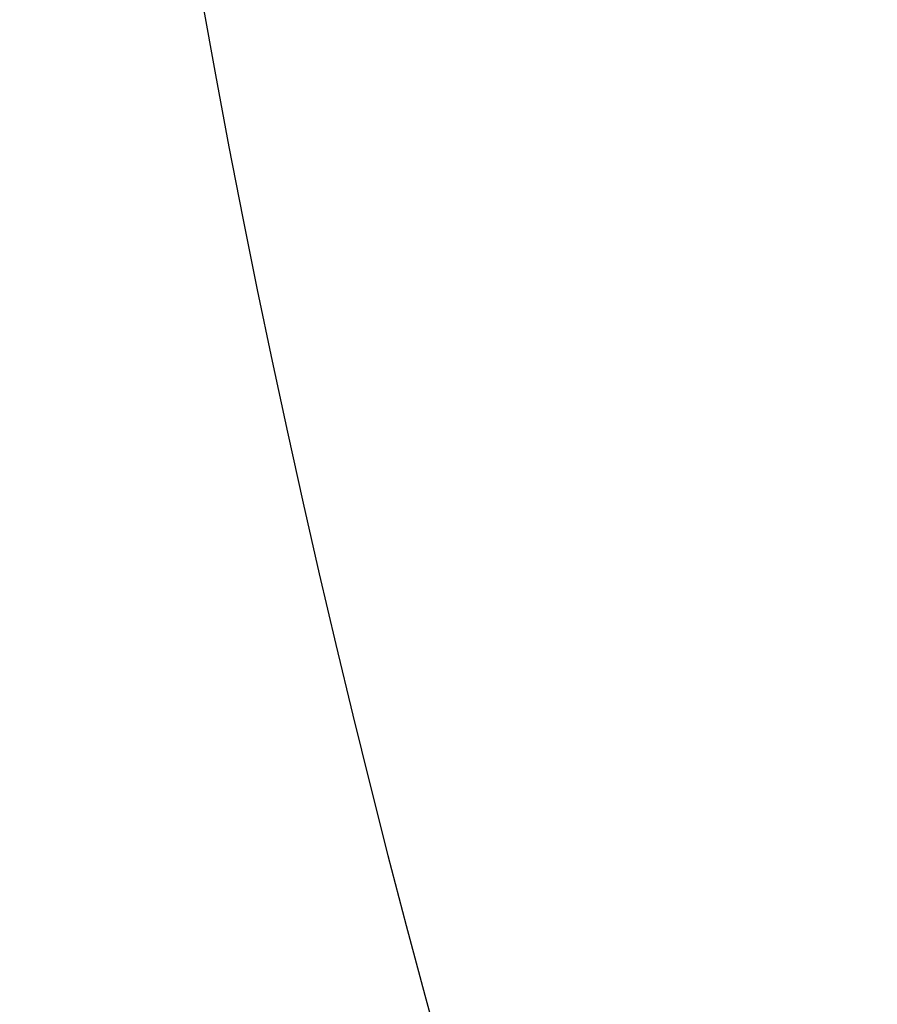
# Model space of a CAD drawing. Header units: millimetres. Extents: x 413 to 1023, y 560 to 1170.
# Tile 64 of 256: x 413 to 435, y 785 to 811. Entities that reach past the tile are written whole.
import ezdxf

# ---------------------------------------------------------------- set-up
doc = ezdxf.new("R2010")
doc.units = ezdxf.units.MM
doc.layers.add('Flora Ø60_Tall$Københanver Ø60 Tall', color=7, linetype='Continuous')

msp = doc.modelspace()

# ---------------------------------------------------------------- linework, layer by layer
at = {"layer": 'Flora Ø60_Tall$Københanver Ø60 Tall', "extrusion": (0, 0, -1)}
for centre, radius in [((-717.829, 865.068, -658.5), 305), ((-717.829, 865.068, -637), 286.315), ((-717.829, 865.068, -625), 286.315), ((-717.829, 865.068, -680), 283.5)]:
    msp.add_circle(centre, radius, dxfattribs=at)
at = {"layer": 'Flora Ø60_Tall$Københanver Ø60 Tall'}
for points, knots in [([(435.177, 885.975, 620.233), (435.141, 885.395, 620.219), (435.107, 884.837, 620.205), (434.968, 882.517, 620.152), (434.782, 879.143, 620.088), (434.651, 875.866, 620.043), (434.496, 870.865, 619.983), (434.45, 867.427, 619.954), (434.478, 860.645, 619.912), (434.552, 857.303, 619.899), (434.816, 850.609, 619.885), (435.006, 847.249, 619.882), (435.509, 840.533, 619.882), (435.822, 837.183, 619.885), (436.559, 830.525, 619.899), (436.983, 827.211, 619.91), (437.967, 820.501, 619.951), (438.525, 817.109, 619.979), (439.423, 812.189, 620.036), (440.042, 808.971, 620.078), (440.729, 805.66, 620.144), (441.211, 803.384, 620.2), (441.328, 802.838, 620.214), (441.449, 802.271, 620.229)], [-40.985901, -40.985901, -40.985901, -40.985901, -39.452168, -39.452168, -34.532166, -29.612164, -29.612164, -19.772161, -19.772161, -9.932157, -9.932157, -0.092154, -0.092154, 9.74785, 9.74785, 19.587854, 19.587854, 29.427857, 29.427857, 34.347859, 39.267861, 39.267861, 40.793273, 40.793273, 40.793273, 40.793273]), ([(435.403, 885.977, 618.491), (435.366, 885.357, 618.469), (435.332, 884.763, 618.448), (435.198, 882.395, 618.366), (435.023, 879.019, 618.26), (434.898, 875.771, 618.184), (434.749, 870.815, 618.089), (434.701, 867.407, 618.051), (434.72, 860.652, 618.003), (434.788, 857.31, 617.996), (435.043, 850.616, 617.991), (435.231, 847.261, 617.991), (435.734, 840.555, 617.991), (436.048, 837.21, 617.99), (436.793, 830.556, 617.994), (437.224, 827.243, 618), (438.211, 820.564, 618.046), (438.767, 817.203, 618.083), (439.653, 812.329, 618.176), (440.26, 809.139, 618.251), (440.937, 805.825, 618.359), (441.422, 803.498, 618.444), (441.545, 802.914, 618.466), (441.673, 802.303, 618.489)], [-41.063201, -41.063201, -41.063201, -41.063201, -39.452168, -39.452168, -34.532166, -29.612164, -29.612164, -19.772161, -19.772161, -9.932157, -9.932157, -0.092154, -0.092154, 9.74785, 9.74785, 19.587854, 19.587854, 29.427857, 29.427857, 34.347859, 39.267861, 39.267861, 40.881098, 40.881098, 40.881098, 40.881098]), ([(435.61, 885.967, 616.821), (435.574, 885.315, 616.796), (435.54, 884.693, 616.771), (435.413, 882.269, 616.68), (435.249, 878.875, 616.562), (435.132, 875.659, 616.478), (434.99, 870.762, 616.376), (434.938, 867.398, 616.338), (434.948, 860.684, 616.295), (435.008, 857.337, 616.293), (435.253, 850.634, 616.298), (435.437, 847.278, 616.303), (435.94, 840.57, 616.302), (436.258, 837.224, 616.296), (437.015, 830.563, 616.289), (437.454, 827.247, 616.29), (438.445, 820.61, 616.331), (438.998, 817.294, 616.368), (439.868, 812.474, 616.471), (440.462, 809.313, 616.555), (441.131, 805.979, 616.676), (441.618, 803.596, 616.77), (441.744, 802.985, 616.795), (441.876, 802.343, 616.821)], [-41.101656, -41.101656, -41.101656, -41.101656, -39.452168, -39.452168, -34.532166, -29.612164, -29.612164, -19.772161, -19.772161, -9.932157, -9.932157, -0.092154, -0.092154, 9.74785, 9.74785, 19.587854, 19.587854, 29.427857, 29.427857, 34.347859, 39.267861, 39.267861, 40.919312, 40.919312, 40.919312, 40.919312])]:
    msp.add_open_spline(points, degree=3, knots=knots, dxfattribs=at)

doc.saveas('drawing.dxf')
